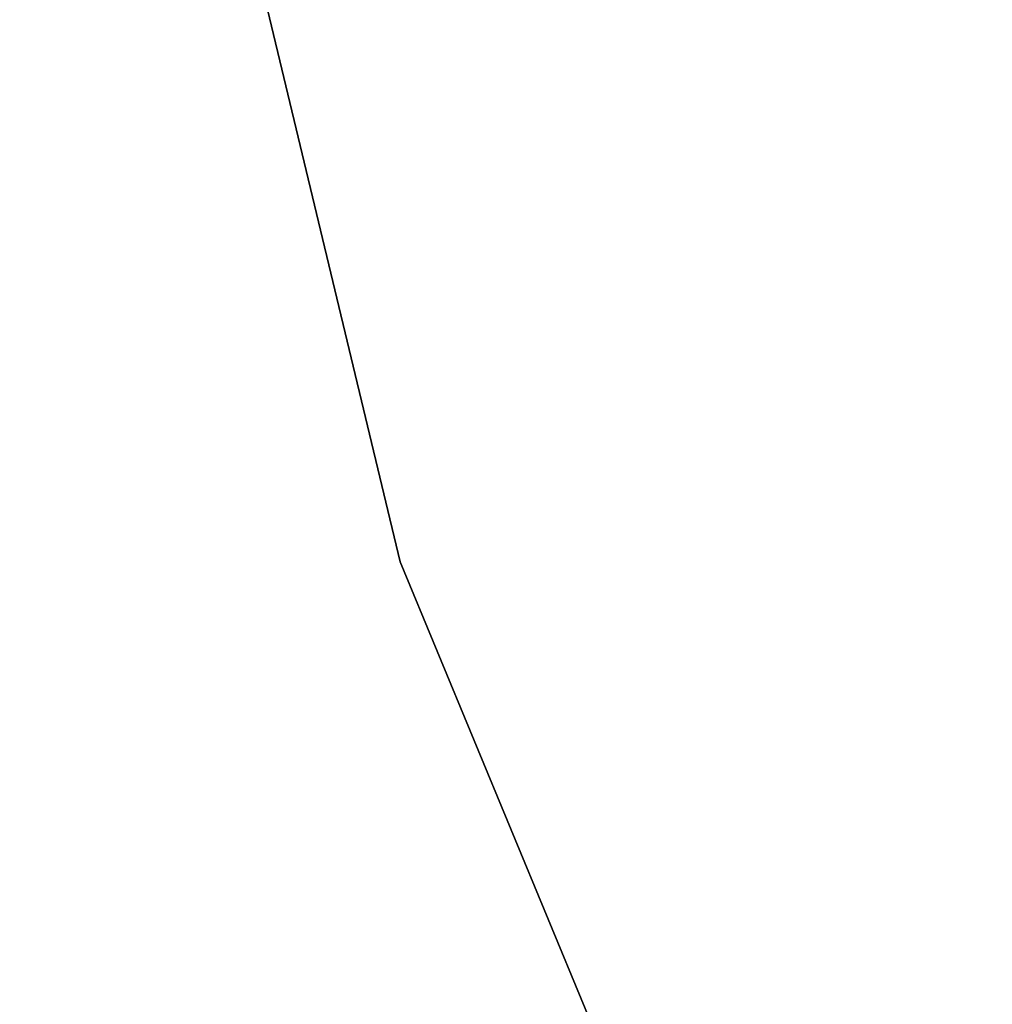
# Model space of a CAD drawing. Header units: millimetres. Extents: x 0.3 to 65.3, y -48.3 to 46.8.
# Tile 49 of 256: x 9.8 to 12.1, y -25 to -22.7. Entities that reach past the tile are written whole.
import ezdxf

# ---------------------------------------------------------------- set-up
doc = ezdxf.new("R2010")
doc.units = ezdxf.units.MM
doc.header["$LTSCALE"] = 25.4
doc.layers.get('0').update_dxf_attribs({"true_color": 0xff5454})

# ---------------------------------------------------------------- blocks, each defined once
blk = doc.blocks.new('NICO-9517.STL')
at = {"color": 18, "true_color": 0x080808}
mesh = blk.add_polyface(dxfattribs=at)
corners = [(9.8514, -20.4205, 3.8114), (10.7035, -23.9696, 4.3114), (10.7035, -23.9696, 3.8114), (9.8514, -20.4205, 4.3114)]
mesh.append_faces([[corners[k] for k in face] for face in [(0, 1, 2), (1, 0, 3)]], dxfattribs={"vtx0": -1, "color": 18})
mesh = blk.add_polyface(dxfattribs=at)
corners = [(9.8514, -20.4205, 148.9114), (10.7035, -23.9696, 149.4114), (10.7035, -23.9696, 148.9114), (9.8514, -20.4205, 149.4114)]
mesh.append_faces([[corners[k] for k in face] for face in [(0, 1, 2), (1, 0, 3)]], dxfattribs={"vtx0": -1, "color": 18})
mesh = blk.add_polyface(dxfattribs=at)
corners = [(10.7035, -23.9696, 3.8114), (12.1003, -27.3418, 4.3114), (12.1003, -27.3418, 3.8114), (10.7035, -23.9696, 4.3114)]
mesh.append_faces([[corners[k] for k in face] for face in [(0, 1, 2), (1, 0, 3)]], dxfattribs={"vtx0": -1, "color": 18})
mesh = blk.add_polyface(dxfattribs=at)
corners = [(10.7035, -23.9696, 148.9114), (12.1003, -27.3418, 149.4114), (12.1003, -27.3418, 148.9114), (10.7035, -23.9696, 149.4114)]
mesh.append_faces([[corners[k] for k in face] for face in [(0, 1, 2), (1, 0, 3)]], dxfattribs={"vtx0": -1, "color": 18})
at = {"color": 7, "true_color": 0xffffff}
mesh = blk.add_polyface(dxfattribs=at)
corners = [(8.7842, -24.2942, 20.7114), (10.0049, -27.6458, 18.0114), (10.0049, -27.6458, 20.7114), (8.7842, -24.2942, 18.0114)]
mesh.append_faces([[corners[k] for k in face] for face in [(0, 1, 2), (1, 0, 3)]], dxfattribs={"vtx0": -1, "color": 7})
mesh = blk.add_polyface(dxfattribs=at)
corners = [(8.8378, -24.4794, 135.2114), (10.0843, -27.8215, 132.5114), (10.0843, -27.8215, 135.2114), (8.8378, -24.4794, 132.5114)]
mesh.append_faces([[corners[k] for k in face] for face in [(0, 1, 2), (1, 0, 3)]], dxfattribs={"vtx0": -1, "color": 7})

msp = doc.modelspace()

# ---------------------------------------------------------------- block references
at = {"color": 0}
msp.add_blockref('NICO-9517.STL', (0, 0), dxfattribs=at)

doc.saveas('drawing.dxf')
